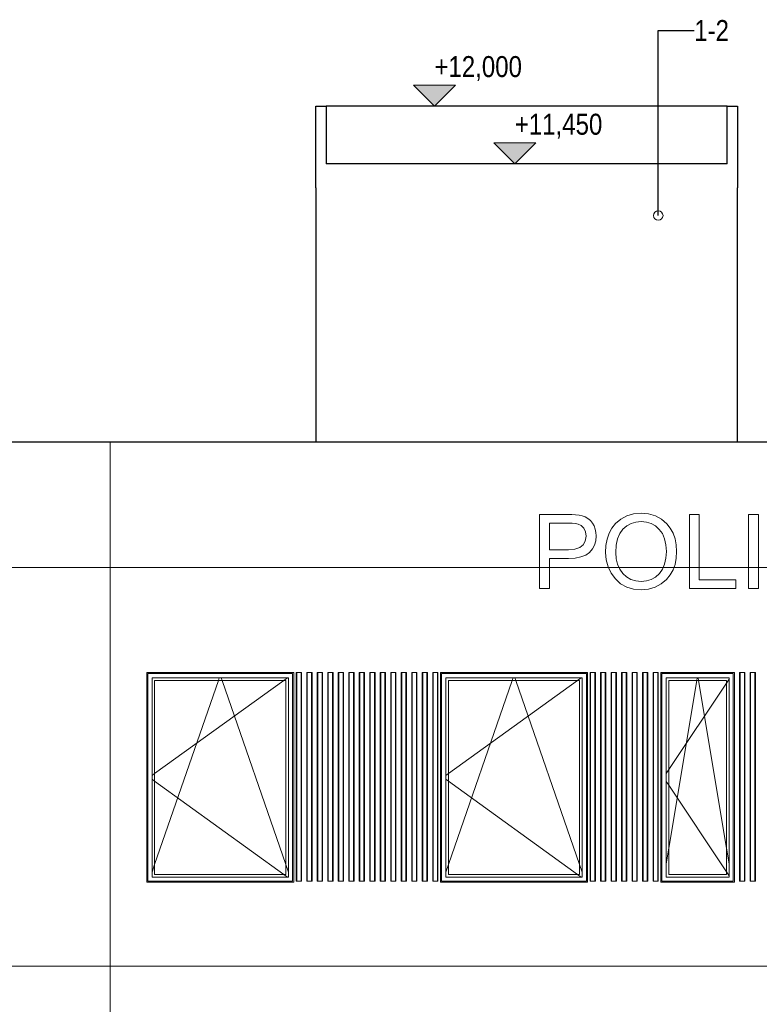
# Model space of a CAD drawing. Header units: millimetres. Extents: x -3848 to 115417, y -22918 to 12824.
# Tile 11 of 52: x 5039 to 12088, y 3437 to 12824. Entities that reach past the tile are written whole.
import ezdxf

# ---------------------------------------------------------------- set-up
doc = ezdxf.new("R2010")
doc.units = ezdxf.units.MM
doc.header["$MEASUREMENT"] = 0
for name, color, linetype in [('1244_Fassaadi varustus', 7, 'Continuous'), ('New_1241_Välisseinad', 7, 'Continuous'), ('New_1244_Fassaadi varustus', 7, 'Continuous'), ('New__2D mõõdud', 7, 'Continuous'), ('New_ARCHICAD Windows', 7, 'Continuous')]:
    doc.layers.add(name, color=color, linetype=linetype)
for name, color, linetype, lineweight in [('1244_Fassaadi varustus_Pen_No__101', 252, 'Continuous', 13), ('_2D tähised_Pen_No__1', 7, 'Continuous', 13), ('New_1241_Välisseinad_Pen_No__41', 7, 'Continuous', 25), ('New_1244_Fassaadi varustus_Pen_No__101', 252, 'Continuous', 13), ('New__2D mõõdud_Pen_No__101', 252, 'Continuous', 13), ('New_ARCHICAD Windows_Pen_No__101', 252, 'Continuous', 13)]:
    doc.layers.add(name, color=color, linetype=linetype, lineweight=lineweight)
doc.layers.add('New__2D Abi_Pen_No__62', color=7, linetype='Continuous', lineweight=20, true_color=0xaaaaaa)
doc.styles.add('GENERATED_STYLE_2', font='txt')
doc.dimstyles.new('GENERATED_STYLE__3', dxfattribs={"dimtxt": 0.18, "dimasz": 182.4, "dimexe": 0.18, "dimexo": 0.0625, "dimgap": 0.09, "dimtad": 0, "dimtih": 1, "dimtoh": 1, "dimdec": 4, "dimzin": 0, "dimdsep": 46, "dimcen": 0.09, "dimadec": 0, "dimazin": 0, "dimtfac": 1, "dimtdec": 4, "dimtmove": 0, "dimatfit": 3, "dimldrblk": 'ARROWHEAD_1', "dimfxl": 0, "dimtolj": 1, "dimtzin": 0, "dimarcsym": 0})

# ---------------------------------------------------------------- blocks, each defined once
blk = doc.blocks.new('Section Element_7_1')
at = {"layer": 'New_1241_Välisseinad_Pen_No__41', "color": 7, "linetype": 'Continuous', "lineweight": 25}
blk.add_line((-410, 8800), (37910, 8800), dxfattribs=at)
blk = doc.blocks.new('Section Element_22_1')
at = {"layer": 'New_ARCHICAD Windows_Pen_No__101', "color": 252, "linetype": 'Continuous', "lineweight": 13}
for p, q in [((9100, 4650), (9100, 6550)), ((9100, 6550), (10400, 6550)), ((9125, 4675), (9125, 6525)), ((9125, 6525), (10375, 6525)), ((10355.7, 6525), (9125, 5636.1)), ((9125, 4769.4), (9732.6, 6525)), ((9732.6, 6525), (9741.3, 6550)), ((9767.3, 6525), (9758.6, 6550)), ((10375, 4769.4), (9767.3, 6525)), ((10390.3, 6550), (10355.7, 6525)), ((10375, 6525), (10375, 4675)), ((10400, 6550), (10400, 4650)), ((9125, 5636.1), (9100, 5618.1)), ((9125, 5563.9), (9100, 5581.9)), ((10355.7, 4675), (9125, 5563.9)), ((9100, 4697.2), (9125, 4769.4)), ((10400, 4697.2), (10375, 4769.4)), ((10400, 4650), (9100, 4650)), ((10375, 4675), (9125, 4675)), ((10390.3, 4650), (10355.7, 4675))]:
    blk.add_line(p, q, dxfattribs=at)
blk = doc.blocks.new('Section Element_23_1')
at = {"layer": 'New_ARCHICAD Windows_Pen_No__101', "color": 252, "linetype": 'Continuous', "lineweight": 13}
for p, q in [((6300, 4650), (6300, 6550)), ((6300, 6550), (7600, 6550)), ((6325, 4675), (6325, 6525)), ((6325, 6525), (7575, 6525)), ((7555.7, 6525), (6325, 5636.1)), ((6325, 4769.4), (6932.6, 6525)), ((6932.6, 6525), (6941.3, 6550)), ((6967.3, 6525), (6958.6, 6550)), ((7575, 4769.4), (6967.3, 6525)), ((7590.3, 6550), (7555.7, 6525)), ((7575, 6525), (7575, 4675)), ((7600, 6550), (7600, 4650)), ((6325, 5636.1), (6300, 5618.1)), ((6325, 5563.9), (6300, 5581.9)), ((7555.7, 4675), (6325, 5563.9)), ((6300, 4697.2), (6325, 4769.4)), ((7600, 4697.2), (7575, 4769.4)), ((7600, 4650), (6300, 4650)), ((7575, 4675), (6325, 4675)), ((7590.3, 4650), (7555.7, 4675))]:
    blk.add_line(p, q, dxfattribs=at)
blk = doc.blocks.new('Section Element_26_1')
at = {"layer": 'New_1244_Fassaadi varustus_Pen_No__101', "color": 252, "linetype": 'Continuous', "lineweight": 13}
for p, q in [((9993.5, 8107.4), (9993.5, 7400)), ((10260.4, 8107.4), (9993.5, 8107.4)), ((10300.6, 8106.7), (10260.4, 8107.4)), ((10336.8, 8104.6), (10300.6, 8106.7)), ((10369.2, 8101.1), (10336.8, 8104.6)), ((10398.9, 8094.7), (10369.2, 8101.1)), ((10427.1, 8083.9), (10398.9, 8094.7)), ((10453.9, 8068.6), (10427.1, 8083.9)), ((10825.2, 8094.4), (10767.5, 8063.1)), ((10889.9, 8113.2), (10825.2, 8094.4)), ((10961.7, 8119.5), (10889.9, 8113.2)), ((11032.6, 8113.2), (10961.7, 8119.5)), ((11096.8, 8094.3), (11032.6, 8113.2)), ((11154.2, 8062.7), (11096.8, 8094.3)), ((11514.9, 8107.4), (11421.3, 8107.4)), ((11421.3, 8107.4), (11421.3, 7400)), ((11514.9, 7484), (11514.9, 8107.4)), ((12078.6, 8107.4), (11984.5, 8107.4)), ((11984.5, 8107.4), (11984.5, 7400)), ((12078.6, 7400), (12078.6, 8107.4)), ((12752.4, 8107.4), (12192.2, 8107.4)), ((12192.2, 8107.4), (12192.2, 8023.4)), ((12752.4, 8023.4), (12752.4, 8107.4)), ((12951.9, 8088.3), (12915.6, 8064)), ((12994.2, 8105.6), (12951.9, 8088.3)), ((13042.6, 8116), (12994.2, 8105.6)), ((13097, 8119.5), (13042.6, 8116)), ((13153, 8116), (13097, 8119.5)), ((13203.2, 8105.7), (13153, 8116)), ((13247.7, 8088.4), (13203.2, 8105.7)), ((13286.4, 8064.2), (13247.7, 8088.4)), ((14025.6, 8107.4), (13513.6, 8107.4)), ((13513.6, 8107.4), (13513.6, 7400)), ((14025.6, 8023.4), (14025.6, 8107.4)), ((14279.1, 8107.4), (14185, 8107.4)), ((14185, 8107.4), (14185, 7400)), ((14279.1, 7400), (14279.1, 8107.4)), ((10087.2, 7770.6), (10087.2, 8023.4)), ((10087.2, 8023.4), (10267.1, 8023.4)), ((10267.1, 8023.4), (10305.2, 8022.6)), ((10305.2, 8022.6), (10336.5, 8019.9)), ((10336.5, 8019.9), (10361, 8015.5)), ((10361, 8015.5), (10390.1, 8001.4)), ((10390.1, 8001.4), (10414.3, 7974.9)), ((10477.8, 8048.9), (10453.9, 8068.6)), ((10497.5, 8025.1), (10477.8, 8048.9)), ((10513, 7997.1), (10497.5, 8025.1)), ((10524.1, 7966.6), (10513, 7997.1)), ((10716.8, 8019.3), (10682.8, 7976.3)), ((10767.5, 8063.1), (10716.8, 8019.3)), ((10788, 7966.5), (10824.6, 7998.4)), ((10824.6, 7998.4), (10865.9, 8021.1)), ((10865.9, 8021.1), (10911.9, 8034.8)), ((10911.9, 8034.8), (10962.6, 8039.4)), ((10962.6, 8039.4), (11012.1, 8034.7)), ((11012.1, 8034.7), (11057.2, 8020.8)), ((11057.2, 8020.8), (11097.9, 7997.6)), ((11097.9, 7997.6), (11134.2, 7965.1)), ((11204.9, 8018.6), (11154.2, 8062.7)), ((11238.9, 7975.7), (11204.9, 8018.6)), ((12192.2, 8023.4), (12424.3, 8023.4)), ((12424.3, 8023.4), (12424.3, 7400)), ((12518.4, 7400), (12518.4, 8023.4)), ((12518.4, 8023.4), (12752.4, 8023.4)), ((12878.6, 8023.7), (12856.4, 7976.9)), ((12915.6, 8064), (12878.6, 8023.7)), ((12942.8, 7961.5), (12957.9, 7987.7)), ((12957.9, 7987.7), (12983.1, 8008.5)), ((12983.1, 8008.5), (13016.4, 8023.5)), ((13016.4, 8023.5), (13055.6, 8032.5)), ((13055.6, 8032.5), (13100.9, 8035.5)), ((13100.9, 8035.5), (13150.1, 8031.7)), ((13150.1, 8031.7), (13191.2, 8020.4)), ((13191.2, 8020.4), (13223.9, 8001.5)), ((13223.9, 8001.5), (13248.4, 7975.1)), ((13318, 8033.7), (13286.4, 8064.2)), ((13341.2, 7997.3), (13318, 8033.7)), ((13356, 7955.1), (13341.2, 7997.3)), ((13607.2, 7807.3), (13607.2, 8023.4)), ((13607.2, 8023.4), (14025.6, 8023.4)), ((10414.3, 7974.9), (10430.6, 7939.9)), ((10436, 7899.9), (10429.4, 7853.4)), ((10430.6, 7939.9), (10436, 7899.9)), ((10530.8, 7935.2), (10524.1, 7966.6)), ((10529.1, 7856.3), (10533, 7902.8)), ((10533, 7902.8), (10530.8, 7935.2)), ((10656.4, 7927.4), (10637.5, 7872.5)), ((10682.8, 7976.3), (10656.4, 7927.4)), ((10736.6, 7874.2), (10758, 7925.2)), ((10758, 7925.2), (10788, 7966.5)), ((11134.2, 7965.1), (11164.1, 7923.9)), ((11164.1, 7923.9), (11185.4, 7874.8)), ((11265.4, 7927.7), (11238.9, 7975.7)), ((11284.3, 7874.5), (11265.4, 7927.7)), ((12856.4, 7976.9), (12849, 7923.6)), ((12849, 7923.6), (12854.8, 7876.8)), ((12937.8, 7929.8), (12942.8, 7961.5)), ((12946.5, 7889.8), (12937.8, 7929.8)), ((12972.8, 7861.5), (12946.5, 7889.8)), ((13248.4, 7975.1), (13264.7, 7941.2)), ((13264.7, 7941.2), (13272.6, 7899.9)), ((13272.6, 7899.9), (13362.4, 7907.2)), ((13362.4, 7907.2), (13356, 7955.1)), ((10375.9, 7791.3), (10329.2, 7775.8)), ((10409.3, 7817.1), (10375.9, 7791.3)), ((10429.4, 7853.4), (10409.3, 7817.1)), ((10497.6, 7777.7), (10517.3, 7814.6)), ((10517.3, 7814.6), (10529.1, 7856.3)), ((10626.2, 7811.7), (10622.5, 7745)), ((10637.5, 7872.5), (10626.2, 7811.7)), ((10719.4, 7743.1), (10723.7, 7813.5)), ((10723.7, 7813.5), (10736.6, 7874.2)), ((11185.4, 7874.8), (11198.2, 7817.8)), ((11198.2, 7817.8), (11202.5, 7752.7)), ((11295.7, 7816.2), (11284.3, 7874.5)), ((11299.5, 7752.7), (11295.7, 7816.2)), ((12854.8, 7876.8), (12872.4, 7836.3)), ((12872.4, 7836.3), (12901.6, 7802)), ((12901.6, 7802), (12932.1, 7779.9)), ((13003.2, 7846.6), (12972.8, 7861.5)), ((13047.8, 7831.7), (13003.2, 7846.6)), ((13106.7, 7816.9), (13047.8, 7831.7)), ((13161.6, 7803.9), (13106.7, 7816.9)), ((13209.4, 7790.7), (13161.6, 7803.9)), ((13998.5, 7807.3), (13607.2, 7807.3)), ((13998.5, 7723.3), (13998.5, 7807.3)), ((10269.1, 7770.6), (10087.2, 7770.6)), ((10329.2, 7775.8), (10269.1, 7770.6)), ((10332.8, 7690.3), (10388.1, 7701.4)), ((10388.1, 7701.4), (10433.8, 7719.9)), ((10433.8, 7719.9), (10470.1, 7745.7)), ((10470.1, 7745.7), (10497.6, 7777.7)), ((10622.5, 7745), (10628.3, 7673.1)), ((10723.6, 7684.5), (10719.4, 7743.1)), ((11202.5, 7752.7), (11198.1, 7689.3)), ((11295.7, 7689.5), (11299.5, 7752.7)), ((12932.1, 7779.9), (12970.9, 7760.4)), ((12970.9, 7760.4), (13018.1, 7743.6)), ((13018.1, 7743.6), (13073.6, 7729.3)), ((13073.6, 7729.3), (13129, 7716.4)), ((13129, 7716.4), (13175.8, 7703.3)), ((13175.8, 7703.3), (13214.1, 7690.2)), ((13250, 7777.3), (13209.4, 7790.7)), ((13285.2, 7761.3), (13250, 7777.3)), ((13316.9, 7740.4), (13285.2, 7761.3)), ((13345, 7714.4), (13316.9, 7740.4)), ((13367, 7682.7), (13345, 7714.4)), ((13607.2, 7484), (13607.2, 7723.3)), ((13607.2, 7723.3), (13998.5, 7723.3)), ((10087.2, 7400), (10087.2, 7686.6)), ((10087.2, 7686.6), (10268.1, 7686.6)), ((10268.1, 7686.6), (10332.8, 7690.3)), ((10628.3, 7673.1), (10645.7, 7606.9)), ((10645.7, 7606.9), (10674.8, 7546.4)), ((10736.2, 7631.8), (10723.6, 7684.5)), ((10757.2, 7585), (10736.2, 7631.8)), ((11185.4, 7633.3), (11164.4, 7584.6)), ((11198.1, 7689.3), (11185.4, 7633.3)), ((11265.2, 7578.5), (11284.2, 7631.4)), ((11284.2, 7631.4), (11295.7, 7689.5)), ((12909.8, 7635), (12821, 7627.3)), ((12821, 7627.3), (12827.5, 7576.7)), ((12919.9, 7583.5), (12909.8, 7635)), ((13214.1, 7690.2), (13243.7, 7677)), ((13243.7, 7677), (13271.8, 7655.8)), ((13271.8, 7655.8), (13288.7, 7627.7)), ((13288.7, 7627.7), (13294.4, 7592.5)), ((13380.2, 7644.5), (13367, 7682.7)), ((13384.6, 7599.8), (13380.2, 7644.5)), ((10674.8, 7546.4), (10715.6, 7491.7)), ((10786.5, 7544), (10757.2, 7585)), ((10822.6, 7510.8), (10786.5, 7544)), ((10863.6, 7487), (10822.6, 7510.8)), ((11099.2, 7510.4), (11058.1, 7486.9)), ((11135.1, 7543.3), (11099.2, 7510.4)), ((11164.4, 7584.6), (11135.1, 7543.3)), ((11204.4, 7488.1), (11238.6, 7530.7)), ((11238.6, 7530.7), (11265.2, 7578.5)), ((12827.5, 7576.7), (12842.8, 7531)), ((12842.8, 7531), (12866.7, 7490.3)), ((12941.7, 7542.2), (12919.9, 7583.5)), ((12975.4, 7511.2), (12941.7, 7542.2)), ((13017.7, 7489.6), (12975.4, 7511.2)), ((13272.8, 7528.8), (13245.9, 7504.7)), ((13289, 7558.1), (13272.8, 7528.8)), ((13294.4, 7592.5), (13289, 7558.1)), ((13343.7, 7480.3), (13366.4, 7516.3)), ((13366.4, 7516.3), (13380.1, 7556.1)), ((13380.1, 7556.1), (13384.6, 7599.8)), ((10715.6, 7491.7), (10765.9, 7446.3)), ((10765.9, 7446.3), (10823.7, 7413.9)), ((10909.7, 7472.8), (10863.6, 7487)), ((10960.7, 7468), (10909.7, 7472.8)), ((11012, 7472.7), (10960.7, 7468)), ((11058.1, 7486.9), (11012, 7472.7)), ((11096.2, 7413), (11153.6, 7444.3)), ((11153.6, 7444.3), (11204.4, 7488.1)), ((11863.8, 7484), (11514.9, 7484)), ((11863.8, 7400), (11863.8, 7484)), ((12866.7, 7490.3), (12899.4, 7454.5)), ((12899.4, 7454.5), (12941.1, 7425.4)), ((12941.1, 7425.4), (12992.2, 7404.6)), ((13065.5, 7476.7), (13017.7, 7489.6)), ((13118.7, 7472.4), (13065.5, 7476.7)), ((13167.8, 7476), (13118.7, 7472.4)), ((13210.2, 7486.7), (13167.8, 7476)), ((13245.9, 7504.7), (13210.2, 7486.7)), ((13228.3, 7403), (13272.9, 7421.9)), ((13272.9, 7421.9), (13312, 7448.3)), ((13312, 7448.3), (13343.7, 7480.3)), ((14042, 7484), (13607.2, 7484)), ((14042, 7400), (14042, 7484)), ((9993.5, 7400), (10087.2, 7400)), ((10823.7, 7413.9), (10888.9, 7394.4)), ((10888.9, 7394.4), (10961.7, 7387.9)), ((10961.7, 7387.9), (11032.2, 7394.2)), ((11032.2, 7394.2), (11096.2, 7413)), ((11421.3, 7400), (11863.8, 7400)), ((11984.5, 7400), (12078.6, 7400)), ((12424.3, 7400), (12518.4, 7400)), ((12992.2, 7404.6), (13052.7, 7392.1)), ((13052.7, 7392.1), (13122.6, 7387.9)), ((13122.6, 7387.9), (13178.2, 7391.7)), ((13178.2, 7391.7), (13228.3, 7403)), ((13513.6, 7400), (14042, 7400)), ((14185, 7400), (14279.1, 7400))]:
    blk.add_line(p, q, dxfattribs=at)
blk = doc.blocks.new('Section Element_33_1')
at = {"layer": 'New_ARCHICAD Windows_Pen_No__101', "color": 252, "linetype": 'Continuous', "lineweight": 13}
for p, q in [((11200, 4650), (11200, 6550)), ((11200, 6550), (11800, 6550)), ((11225, 4675), (11225, 6525)), ((11225, 6525), (11775, 6525)), ((11225, 4925), (11491.6, 6525)), ((11775, 6500), (11225, 5675)), ((11491.6, 6525), (11495.8, 6550)), ((11508.3, 6525), (11504.1, 6550)), ((11775, 4925), (11508.3, 6525)), ((11800, 6537.5), (11775, 6500)), ((11775, 6525), (11775, 4675)), ((11800, 6550), (11800, 4650)), ((11225, 5675), (11200, 5637.5)), ((11225, 5525), (11200, 5562.5)), ((11775, 4700), (11225, 5525)), ((11200, 4775), (11225, 4925)), ((11800, 4775), (11775, 4925)), ((11800, 4662.5), (11775, 4700)), ((11800, 4650), (11200, 4650)), ((11775, 4675), (11225, 4675))]:
    blk.add_line(p, q, dxfattribs=at)
blk = doc.blocks.new('Section Element_66_1')
at = {"layer": 'New_1241_Välisseinad_Pen_No__41', "color": 7, "linetype": 'Continuous', "lineweight": 25}
for p, q in [((7860, 11220), (7860, 8800)), ((11880, 8800), (11880, 11220))]:
    blk.add_line(p, q, dxfattribs=at)
blk = doc.blocks.new('Section Element_67_1')
at = {"layer": 'New_1241_Välisseinad_Pen_No__41', "color": 7, "linetype": 'Continuous', "lineweight": 25}
blk.add_line((11780, 11999.5), (7960, 11999.5), dxfattribs=at)
blk = doc.blocks.new('Section Element_68_1')
at = {"layer": 'New_1241_Välisseinad_Pen_No__41', "color": 7, "linetype": 'Continuous', "lineweight": 25}
for p, q in [((7860, 11999.5), (7960, 11999.5)), ((7860, 11220), (7860, 11999.5)), ((7960, 11999.5), (7960, 11450))]:
    blk.add_line(p, q, dxfattribs=at)
blk = doc.blocks.new('Section Element_69_1')
at = {"layer": 'New_1241_Välisseinad_Pen_No__41', "color": 7, "linetype": 'Continuous', "lineweight": 25}
for p, q in [((11780, 11999.5), (11880, 11999.5)), ((11780, 11450), (11780, 11999.5)), ((11880, 11999.5), (11880, 11220))]:
    blk.add_line(p, q, dxfattribs=at)
blk = doc.blocks.new('Section Element_70_1')
at = {"layer": 'New_1241_Välisseinad_Pen_No__41', "color": 7, "linetype": 'Continuous', "lineweight": 25}
blk.add_line((11780, 11450), (7960, 11450), dxfattribs=at)
blk = doc.blocks.new('Section Element_86_1')
at = {"layer": '1244_Fassaadi varustus_Pen_No__101', "color": 252, "linetype": 'Continuous', "lineweight": 13}
for p, q in [((7650, 6600), (6250, 6600)), ((6250, 6600), (6250, 4600)), ((6260, 6590), (7640, 6590)), ((6260, 4610), (6260, 6590)), ((7640, 6590), (7640, 4610)), ((7650, 4600), (7650, 6600)), ((6250, 4600), (7650, 4600)), ((7640, 4610), (6260, 4610))]:
    blk.add_line(p, q, dxfattribs=at)
blk = doc.blocks.new('Section Element_87_1')
at = {"layer": '1244_Fassaadi varustus_Pen_No__101', "color": 252, "linetype": 'Continuous', "lineweight": 13}
for p, q in [((10450, 6600), (9050, 6600)), ((9050, 6600), (9050, 4600)), ((9060, 6590), (10440, 6590)), ((9060, 4610), (9060, 6590)), ((10440, 6590), (10440, 4610)), ((10450, 4600), (10450, 6600)), ((9050, 4600), (10450, 4600)), ((10440, 4610), (9060, 4610))]:
    blk.add_line(p, q, dxfattribs=at)
blk = doc.blocks.new('Section Element_88_1')
at = {"layer": '1244_Fassaadi varustus_Pen_No__101', "color": 252, "linetype": 'Continuous', "lineweight": 13}
for p, q in [((11850, 6600), (11150, 6600)), ((11150, 6600), (11150, 4600)), ((11160, 6590), (11840, 6590)), ((11160, 4610), (11160, 6590)), ((11840, 6590), (11840, 4610)), ((11850, 4600), (11850, 6600)), ((11150, 4600), (11850, 4600)), ((11840, 4610), (11160, 4610))]:
    blk.add_line(p, q, dxfattribs=at)
blk = doc.blocks.new('Section Element_103_1')
at = {"layer": '1244_Fassaadi varustus_Pen_No__101', "color": 252, "linetype": 'Continuous', "lineweight": 13}
for p, q in [((7675, 6600), (7680, 6600)), ((7675, 4610), (7675, 6600)), ((7680, 6600), (7681.5, 6600)), ((7680, 4610), (7680, 6600)), ((7681.5, 6600), (7685.7, 6600)), ((7685.7, 6600), (7691.5, 6600)), ((7691.5, 6600), (7708.5, 6600)), ((7708.5, 6600), (7714.2, 6600)), ((7714.2, 6600), (7718.4, 6600)), ((7718.4, 6600), (7720, 6600)), ((7720, 6600), (7725, 6600)), ((7720, 4610), (7720, 6600)), ((7725, 4610), (7725, 6600)), ((7675, 4610), (7680, 4610)), ((7680, 4610), (7681.5, 4610)), ((7681.5, 4610), (7685.7, 4610)), ((7685.7, 4610), (7691.5, 4610)), ((7691.5, 4610), (7708.5, 4610)), ((7708.5, 4610), (7714.2, 4610)), ((7714.2, 4610), (7718.4, 4610)), ((7718.4, 4610), (7720, 4610)), ((7720, 4610), (7725, 4610))]:
    blk.add_line(p, q, dxfattribs=at)
blk = doc.blocks.new('Section Element_104_1')
at = {"layer": '1244_Fassaadi varustus_Pen_No__101', "color": 252, "linetype": 'Continuous', "lineweight": 13}
for p, q in [((7775, 6600), (7780, 6600)), ((7775, 4610), (7775, 6600)), ((7780, 6600), (7781.5, 6600)), ((7780, 4610), (7780, 6600)), ((7781.5, 6600), (7785.7, 6600)), ((7785.7, 6600), (7791.5, 6600)), ((7791.5, 6600), (7808.5, 6600)), ((7808.5, 6600), (7814.2, 6600)), ((7814.2, 6600), (7818.4, 6600)), ((7818.4, 6600), (7820, 6600)), ((7820, 6600), (7825, 6600)), ((7820, 4610), (7820, 6600)), ((7825, 4610), (7825, 6600)), ((7775, 4610), (7780, 4610)), ((7780, 4610), (7781.5, 4610)), ((7781.5, 4610), (7785.7, 4610)), ((7785.7, 4610), (7791.5, 4610)), ((7791.5, 4610), (7808.5, 4610)), ((7808.5, 4610), (7814.2, 4610)), ((7814.2, 4610), (7818.4, 4610)), ((7818.4, 4610), (7820, 4610)), ((7820, 4610), (7825, 4610))]:
    blk.add_line(p, q, dxfattribs=at)
blk = doc.blocks.new('Section Element_105_1')
at = {"layer": '1244_Fassaadi varustus_Pen_No__101', "color": 252, "linetype": 'Continuous', "lineweight": 13}
for p, q in [((7875, 6600), (7880, 6600)), ((7875, 4610), (7875, 6600)), ((7880, 6600), (7881.5, 6600)), ((7880, 4610), (7880, 6600)), ((7881.5, 6600), (7885.7, 6600)), ((7885.7, 6600), (7891.5, 6600)), ((7891.5, 6600), (7908.5, 6600)), ((7908.5, 6600), (7914.2, 6600)), ((7914.2, 6600), (7918.4, 6600)), ((7918.4, 6600), (7920, 6600)), ((7920, 6600), (7925, 6600)), ((7920, 4610), (7920, 6600)), ((7925, 4610), (7925, 6600)), ((7875, 4610), (7880, 4610)), ((7880, 4610), (7881.5, 4610)), ((7881.5, 4610), (7885.7, 4610)), ((7885.7, 4610), (7891.5, 4610)), ((7891.5, 4610), (7908.5, 4610)), ((7908.5, 4610), (7914.2, 4610)), ((7914.2, 4610), (7918.4, 4610)), ((7918.4, 4610), (7920, 4610)), ((7920, 4610), (7925, 4610))]:
    blk.add_line(p, q, dxfattribs=at)
blk = doc.blocks.new('Section Element_106_1')
at = {"layer": '1244_Fassaadi varustus_Pen_No__101', "color": 252, "linetype": 'Continuous', "lineweight": 13}
for p, q in [((7975, 6600), (7980, 6600)), ((7975, 4610), (7975, 6600)), ((7980, 6600), (7981.5, 6600)), ((7980, 4610), (7980, 6600)), ((7981.5, 6600), (7985.7, 6600)), ((7985.7, 6600), (7991.5, 6600)), ((7991.5, 6600), (8008.5, 6600)), ((8008.5, 6600), (8014.2, 6600)), ((8014.2, 6600), (8018.4, 6600)), ((8018.4, 6600), (8020, 6600)), ((8020, 6600), (8025, 6600)), ((8020, 4610), (8020, 6600)), ((8025, 4610), (8025, 6600)), ((7975, 4610), (7980, 4610)), ((7980, 4610), (7981.5, 4610)), ((7981.5, 4610), (7985.7, 4610)), ((7985.7, 4610), (7991.5, 4610)), ((7991.5, 4610), (8008.5, 4610)), ((8008.5, 4610), (8014.2, 4610)), ((8014.2, 4610), (8018.4, 4610)), ((8018.4, 4610), (8020, 4610)), ((8020, 4610), (8025, 4610))]:
    blk.add_line(p, q, dxfattribs=at)
blk = doc.blocks.new('Section Element_107_1')
at = {"layer": '1244_Fassaadi varustus_Pen_No__101', "color": 252, "linetype": 'Continuous', "lineweight": 13}
for p, q in [((8075, 6600), (8080, 6600)), ((8075, 4610), (8075, 6600)), ((8080, 6600), (8081.5, 6600)), ((8080, 4610), (8080, 6600)), ((8081.5, 6600), (8085.7, 6600)), ((8085.7, 6600), (8091.5, 6600)), ((8091.5, 6600), (8108.5, 6600)), ((8108.5, 6600), (8114.2, 6600)), ((8114.2, 6600), (8118.4, 6600)), ((8118.4, 6600), (8120, 6600)), ((8120, 6600), (8125, 6600)), ((8120, 4610), (8120, 6600)), ((8125, 4610), (8125, 6600)), ((8075, 4610), (8080, 4610)), ((8080, 4610), (8081.5, 4610)), ((8081.5, 4610), (8085.7, 4610)), ((8085.7, 4610), (8091.5, 4610)), ((8091.5, 4610), (8108.5, 4610)), ((8108.5, 4610), (8114.2, 4610)), ((8114.2, 4610), (8118.4, 4610)), ((8118.4, 4610), (8120, 4610)), ((8120, 4610), (8125, 4610))]:
    blk.add_line(p, q, dxfattribs=at)
blk = doc.blocks.new('Section Element_108_1')
at = {"layer": '1244_Fassaadi varustus_Pen_No__101', "color": 252, "linetype": 'Continuous', "lineweight": 13}
for p, q in [((8175, 6600), (8180, 6600)), ((8175, 4610), (8175, 6600)), ((8180, 6600), (8181.5, 6600)), ((8180, 4610), (8180, 6600)), ((8181.5, 6600), (8185.7, 6600)), ((8185.7, 6600), (8191.5, 6600)), ((8191.5, 6600), (8208.5, 6600)), ((8208.5, 6600), (8214.2, 6600)), ((8214.2, 6600), (8218.4, 6600)), ((8218.4, 6600), (8220, 6600)), ((8220, 6600), (8225, 6600)), ((8220, 4610), (8220, 6600)), ((8225, 4610), (8225, 6600)), ((8175, 4610), (8180, 4610)), ((8180, 4610), (8181.5, 4610)), ((8181.5, 4610), (8185.7, 4610)), ((8185.7, 4610), (8191.5, 4610)), ((8191.5, 4610), (8208.5, 4610)), ((8208.5, 4610), (8214.2, 4610)), ((8214.2, 4610), (8218.4, 4610)), ((8218.4, 4610), (8220, 4610)), ((8220, 4610), (8225, 4610))]:
    blk.add_line(p, q, dxfattribs=at)
blk = doc.blocks.new('Section Element_109_1')
at = {"layer": '1244_Fassaadi varustus_Pen_No__101', "color": 252, "linetype": 'Continuous', "lineweight": 13}
for p, q in [((8275, 6600), (8280, 6600)), ((8275, 4610), (8275, 6600)), ((8280, 6600), (8281.5, 6600)), ((8280, 4610), (8280, 6600)), ((8281.5, 6600), (8285.7, 6600)), ((8285.7, 6600), (8291.5, 6600)), ((8291.5, 6600), (8308.5, 6600)), ((8308.5, 6600), (8314.2, 6600)), ((8314.2, 6600), (8318.4, 6600)), ((8318.4, 6600), (8320, 6600)), ((8320, 6600), (8325, 6600)), ((8320, 4610), (8320, 6600)), ((8325, 4610), (8325, 6600)), ((8275, 4610), (8280, 4610)), ((8280, 4610), (8281.5, 4610)), ((8281.5, 4610), (8285.7, 4610)), ((8285.7, 4610), (8291.5, 4610)), ((8291.5, 4610), (8308.5, 4610)), ((8308.5, 4610), (8314.2, 4610)), ((8314.2, 4610), (8318.4, 4610)), ((8318.4, 4610), (8320, 4610)), ((8320, 4610), (8325, 4610))]:
    blk.add_line(p, q, dxfattribs=at)
blk = doc.blocks.new('Section Element_110_1')
at = {"layer": '1244_Fassaadi varustus_Pen_No__101', "color": 252, "linetype": 'Continuous', "lineweight": 13}
for p, q in [((8375, 6600), (8380, 6600)), ((8375, 4610), (8375, 6600)), ((8380, 6600), (8381.5, 6600)), ((8380, 4610), (8380, 6600)), ((8381.5, 6600), (8385.7, 6600)), ((8385.7, 6600), (8391.5, 6600)), ((8391.5, 6600), (8408.5, 6600)), ((8408.5, 6600), (8414.2, 6600)), ((8414.2, 6600), (8418.4, 6600)), ((8418.4, 6600), (8420, 6600)), ((8420, 6600), (8425, 6600)), ((8420, 4610), (8420, 6600)), ((8425, 4610), (8425, 6600)), ((8375, 4610), (8380, 4610)), ((8380, 4610), (8381.5, 4610)), ((8381.5, 4610), (8385.7, 4610)), ((8385.7, 4610), (8391.5, 4610)), ((8391.5, 4610), (8408.5, 4610)), ((8408.5, 4610), (8414.2, 4610)), ((8414.2, 4610), (8418.4, 4610)), ((8418.4, 4610), (8420, 4610)), ((8420, 4610), (8425, 4610))]:
    blk.add_line(p, q, dxfattribs=at)
blk = doc.blocks.new('Section Element_111_1')
at = {"layer": '1244_Fassaadi varustus_Pen_No__101', "color": 252, "linetype": 'Continuous', "lineweight": 13}
for p, q in [((8475, 6600), (8480, 6600)), ((8475, 4610), (8475, 6600)), ((8480, 6600), (8481.5, 6600)), ((8480, 4610), (8480, 6600)), ((8481.5, 6600), (8485.7, 6600)), ((8485.7, 6600), (8491.5, 6600)), ((8491.5, 6600), (8508.5, 6600)), ((8508.5, 6600), (8514.2, 6600)), ((8514.2, 6600), (8518.4, 6600)), ((8518.4, 6600), (8520, 6600)), ((8520, 6600), (8525, 6600)), ((8520, 4610), (8520, 6600)), ((8525, 4610), (8525, 6600)), ((8475, 4610), (8480, 4610)), ((8480, 4610), (8481.5, 4610)), ((8481.5, 4610), (8485.7, 4610)), ((8485.7, 4610), (8491.5, 4610)), ((8491.5, 4610), (8508.5, 4610)), ((8508.5, 4610), (8514.2, 4610)), ((8514.2, 4610), (8518.4, 4610)), ((8518.4, 4610), (8520, 4610)), ((8520, 4610), (8525, 4610))]:
    blk.add_line(p, q, dxfattribs=at)
blk = doc.blocks.new('Section Element_112_1')
at = {"layer": '1244_Fassaadi varustus_Pen_No__101', "color": 252, "linetype": 'Continuous', "lineweight": 13}
for p, q in [((8575, 6600), (8580, 6600)), ((8575, 4610), (8575, 6600)), ((8580, 6600), (8581.5, 6600)), ((8580, 4610), (8580, 6600)), ((8581.5, 6600), (8585.7, 6600)), ((8585.7, 6600), (8591.5, 6600)), ((8591.5, 6600), (8608.5, 6600)), ((8608.5, 6600), (8614.2, 6600)), ((8614.2, 6600), (8618.4, 6600)), ((8618.4, 6600), (8620, 6600)), ((8620, 6600), (8625, 6600)), ((8620, 4610), (8620, 6600)), ((8625, 4610), (8625, 6600)), ((8575, 4610), (8580, 4610)), ((8580, 4610), (8581.5, 4610)), ((8581.5, 4610), (8585.7, 4610)), ((8585.7, 4610), (8591.5, 4610)), ((8591.5, 4610), (8608.5, 4610)), ((8608.5, 4610), (8614.2, 4610)), ((8614.2, 4610), (8618.4, 4610)), ((8618.4, 4610), (8620, 4610)), ((8620, 4610), (8625, 4610))]:
    blk.add_line(p, q, dxfattribs=at)
blk = doc.blocks.new('Section Element_113_1')
at = {"layer": '1244_Fassaadi varustus_Pen_No__101', "color": 252, "linetype": 'Continuous', "lineweight": 13}
for p, q in [((8675, 6600), (8680, 6600)), ((8675, 4610), (8675, 6600)), ((8680, 6600), (8681.5, 6600)), ((8680, 4610), (8680, 6600)), ((8681.5, 6600), (8685.7, 6600)), ((8685.7, 6600), (8691.5, 6600)), ((8691.5, 6600), (8708.5, 6600)), ((8708.5, 6600), (8714.2, 6600)), ((8714.2, 6600), (8718.4, 6600)), ((8718.4, 6600), (8720, 6600)), ((8720, 6600), (8725, 6600)), ((8720, 4610), (8720, 6600)), ((8725, 4610), (8725, 6600)), ((8675, 4610), (8680, 4610)), ((8680, 4610), (8681.5, 4610)), ((8681.5, 4610), (8685.7, 4610)), ((8685.7, 4610), (8691.5, 4610)), ((8691.5, 4610), (8708.5, 4610)), ((8708.5, 4610), (8714.2, 4610)), ((8714.2, 4610), (8718.4, 4610)), ((8718.4, 4610), (8720, 4610)), ((8720, 4610), (8725, 4610))]:
    blk.add_line(p, q, dxfattribs=at)
blk = doc.blocks.new('Section Element_114_1')
at = {"layer": '1244_Fassaadi varustus_Pen_No__101', "color": 252, "linetype": 'Continuous', "lineweight": 13}
for p, q in [((8775, 6600), (8780, 6600)), ((8775, 4610), (8775, 6600)), ((8780, 6600), (8781.5, 6600)), ((8780, 4610), (8780, 6600)), ((8781.5, 6600), (8785.7, 6600)), ((8785.7, 6600), (8791.5, 6600)), ((8791.5, 6600), (8808.5, 6600)), ((8808.5, 6600), (8814.2, 6600)), ((8814.2, 6600), (8818.4, 6600)), ((8818.4, 6600), (8820, 6600)), ((8820, 6600), (8825, 6600)), ((8820, 4610), (8820, 6600)), ((8825, 4610), (8825, 6600)), ((8775, 4610), (8780, 4610)), ((8780, 4610), (8781.5, 4610)), ((8781.5, 4610), (8785.7, 4610)), ((8785.7, 4610), (8791.5, 4610)), ((8791.5, 4610), (8808.5, 4610)), ((8808.5, 4610), (8814.2, 4610)), ((8814.2, 4610), (8818.4, 4610)), ((8818.4, 4610), (8820, 4610)), ((8820, 4610), (8825, 4610))]:
    blk.add_line(p, q, dxfattribs=at)
blk = doc.blocks.new('Section Element_115_1')
at = {"layer": '1244_Fassaadi varustus_Pen_No__101', "color": 252, "linetype": 'Continuous', "lineweight": 13}
for p, q in [((8875, 6600), (8880, 6600)), ((8875, 4610), (8875, 6600)), ((8880, 6600), (8881.5, 6600)), ((8880, 4610), (8880, 6600)), ((8881.5, 6600), (8885.7, 6600)), ((8885.7, 6600), (8891.5, 6600)), ((8891.5, 6600), (8908.5, 6600)), ((8908.5, 6600), (8914.2, 6600)), ((8914.2, 6600), (8918.4, 6600)), ((8918.4, 6600), (8920, 6600)), ((8920, 6600), (8925, 6600)), ((8920, 4610), (8920, 6600)), ((8925, 4610), (8925, 6600)), ((8875, 4610), (8880, 4610)), ((8880, 4610), (8881.5, 4610)), ((8881.5, 4610), (8885.7, 4610)), ((8885.7, 4610), (8891.5, 4610)), ((8891.5, 4610), (8908.5, 4610)), ((8908.5, 4610), (8914.2, 4610)), ((8914.2, 4610), (8918.4, 4610)), ((8918.4, 4610), (8920, 4610)), ((8920, 4610), (8925, 4610))]:
    blk.add_line(p, q, dxfattribs=at)
blk = doc.blocks.new('Section Element_116_1')
at = {"layer": '1244_Fassaadi varustus_Pen_No__101', "color": 252, "linetype": 'Continuous', "lineweight": 13}
for p, q in [((8975, 6600), (8980, 6600)), ((8975, 4610), (8975, 6600)), ((8980, 6600), (8981.5, 6600)), ((8980, 4610), (8980, 6600)), ((8981.5, 6600), (8985.7, 6600)), ((8985.7, 6600), (8991.5, 6600)), ((8991.5, 6600), (9008.5, 6600)), ((9008.5, 6600), (9014.2, 6600)), ((9014.2, 6600), (9018.4, 6600)), ((9018.4, 6600), (9020, 6600)), ((9020, 6600), (9025, 6600)), ((9020, 4610), (9020, 6600)), ((9025, 4610), (9025, 6600)), ((8975, 4610), (8980, 4610)), ((8980, 4610), (8981.5, 4610)), ((8981.5, 4610), (8985.7, 4610)), ((8985.7, 4610), (8991.5, 4610)), ((8991.5, 4610), (9008.5, 4610)), ((9008.5, 4610), (9014.2, 4610)), ((9014.2, 4610), (9018.4, 4610)), ((9018.4, 4610), (9020, 4610)), ((9020, 4610), (9025, 4610))]:
    blk.add_line(p, q, dxfattribs=at)
blk = doc.blocks.new('Section Element_138_1')
at = {"layer": '1244_Fassaadi varustus_Pen_No__101', "color": 252, "linetype": 'Continuous', "lineweight": 13}
for p, q in [((10475, 6600), (10480, 6600)), ((10475, 4610), (10475, 6600)), ((10480, 6600), (10481.5, 6600)), ((10480, 4610), (10480, 6600)), ((10481.5, 6600), (10485.7, 6600)), ((10485.7, 6600), (10491.5, 6600)), ((10491.5, 6600), (10508.5, 6600)), ((10508.5, 6600), (10514.2, 6600)), ((10514.2, 6600), (10518.4, 6600)), ((10518.4, 6600), (10520, 6600)), ((10520, 6600), (10525, 6600)), ((10520, 4610), (10520, 6600)), ((10525, 4610), (10525, 6600)), ((10475, 4610), (10480, 4610)), ((10480, 4610), (10481.5, 4610)), ((10481.5, 4610), (10485.7, 4610)), ((10485.7, 4610), (10491.5, 4610)), ((10491.5, 4610), (10508.5, 4610)), ((10508.5, 4610), (10514.2, 4610)), ((10514.2, 4610), (10518.4, 4610)), ((10518.4, 4610), (10520, 4610)), ((10520, 4610), (10525, 4610))]:
    blk.add_line(p, q, dxfattribs=at)
blk = doc.blocks.new('Section Element_139_1')
at = {"layer": '1244_Fassaadi varustus_Pen_No__101', "color": 252, "linetype": 'Continuous', "lineweight": 13}
for p, q in [((10575, 6600), (10580, 6600)), ((10575, 4610), (10575, 6600)), ((10580, 6600), (10581.5, 6600)), ((10580, 4610), (10580, 6600)), ((10581.5, 6600), (10585.7, 6600)), ((10585.7, 6600), (10591.5, 6600)), ((10591.5, 6600), (10608.5, 6600)), ((10608.5, 6600), (10614.2, 6600)), ((10614.2, 6600), (10618.4, 6600)), ((10618.4, 6600), (10620, 6600)), ((10620, 6600), (10625, 6600)), ((10620, 4610), (10620, 6600)), ((10625, 4610), (10625, 6600)), ((10575, 4610), (10580, 4610)), ((10580, 4610), (10581.5, 4610)), ((10581.5, 4610), (10585.7, 4610)), ((10585.7, 4610), (10591.5, 4610)), ((10591.5, 4610), (10608.5, 4610)), ((10608.5, 4610), (10614.2, 4610)), ((10614.2, 4610), (10618.4, 4610)), ((10618.4, 4610), (10620, 4610)), ((10620, 4610), (10625, 4610))]:
    blk.add_line(p, q, dxfattribs=at)
blk = doc.blocks.new('Section Element_140_1')
at = {"layer": '1244_Fassaadi varustus_Pen_No__101', "color": 252, "linetype": 'Continuous', "lineweight": 13}
for p, q in [((10675, 6600), (10680, 6600)), ((10675, 4610), (10675, 6600)), ((10680, 6600), (10681.5, 6600)), ((10680, 4610), (10680, 6600)), ((10681.5, 6600), (10685.7, 6600)), ((10685.7, 6600), (10691.5, 6600)), ((10691.5, 6600), (10708.5, 6600)), ((10708.5, 6600), (10714.2, 6600)), ((10714.2, 6600), (10718.4, 6600)), ((10718.4, 6600), (10720, 6600)), ((10720, 6600), (10725, 6600)), ((10720, 4610), (10720, 6600)), ((10725, 4610), (10725, 6600)), ((10675, 4610), (10680, 4610)), ((10680, 4610), (10681.5, 4610)), ((10681.5, 4610), (10685.7, 4610)), ((10685.7, 4610), (10691.5, 4610)), ((10691.5, 4610), (10708.5, 4610)), ((10708.5, 4610), (10714.2, 4610)), ((10714.2, 4610), (10718.4, 4610)), ((10718.4, 4610), (10720, 4610)), ((10720, 4610), (10725, 4610))]:
    blk.add_line(p, q, dxfattribs=at)
blk = doc.blocks.new('Section Element_141_1')
at = {"layer": '1244_Fassaadi varustus_Pen_No__101', "color": 252, "linetype": 'Continuous', "lineweight": 13}
for p, q in [((10775, 6600), (10780, 6600)), ((10775, 4610), (10775, 6600)), ((10780, 6600), (10781.5, 6600)), ((10780, 4610), (10780, 6600)), ((10781.5, 6600), (10785.7, 6600)), ((10785.7, 6600), (10791.5, 6600)), ((10791.5, 6600), (10808.5, 6600)), ((10808.5, 6600), (10814.2, 6600)), ((10814.2, 6600), (10818.4, 6600)), ((10818.4, 6600), (10820, 6600)), ((10820, 6600), (10825, 6600)), ((10820, 4610), (10820, 6600)), ((10825, 4610), (10825, 6600)), ((10775, 4610), (10780, 4610)), ((10780, 4610), (10781.5, 4610)), ((10781.5, 4610), (10785.7, 4610)), ((10785.7, 4610), (10791.5, 4610)), ((10791.5, 4610), (10808.5, 4610)), ((10808.5, 4610), (10814.2, 4610)), ((10814.2, 4610), (10818.4, 4610)), ((10818.4, 4610), (10820, 4610)), ((10820, 4610), (10825, 4610))]:
    blk.add_line(p, q, dxfattribs=at)
blk = doc.blocks.new('Section Element_142_1')
at = {"layer": '1244_Fassaadi varustus_Pen_No__101', "color": 252, "linetype": 'Continuous', "lineweight": 13}
for p, q in [((10875, 6600), (10880, 6600)), ((10875, 4610), (10875, 6600)), ((10880, 6600), (10881.5, 6600)), ((10880, 4610), (10880, 6600)), ((10881.5, 6600), (10885.7, 6600)), ((10885.7, 6600), (10891.5, 6600)), ((10891.5, 6600), (10908.5, 6600)), ((10908.5, 6600), (10914.2, 6600)), ((10914.2, 6600), (10918.4, 6600)), ((10918.4, 6600), (10920, 6600)), ((10920, 6600), (10925, 6600)), ((10920, 4610), (10920, 6600)), ((10925, 4610), (10925, 6600)), ((10875, 4610), (10880, 4610)), ((10880, 4610), (10881.5, 4610)), ((10881.5, 4610), (10885.7, 4610)), ((10885.7, 4610), (10891.5, 4610)), ((10891.5, 4610), (10908.5, 4610)), ((10908.5, 4610), (10914.2, 4610)), ((10914.2, 4610), (10918.4, 4610)), ((10918.4, 4610), (10920, 4610)), ((10920, 4610), (10925, 4610))]:
    blk.add_line(p, q, dxfattribs=at)
blk = doc.blocks.new('Section Element_143_1')
at = {"layer": '1244_Fassaadi varustus_Pen_No__101', "color": 252, "linetype": 'Continuous', "lineweight": 13}
for p, q in [((10975, 6600), (10980, 6600)), ((10975, 4610), (10975, 6600)), ((10980, 6600), (10981.5, 6600)), ((10980, 4610), (10980, 6600)), ((10981.5, 6600), (10985.7, 6600)), ((10985.7, 6600), (10991.5, 6600)), ((10991.5, 6600), (11008.5, 6600)), ((11008.5, 6600), (11014.2, 6600)), ((11014.2, 6600), (11018.4, 6600)), ((11018.4, 6600), (11020, 6600)), ((11020, 6600), (11025, 6600)), ((11020, 4610), (11020, 6600)), ((11025, 4610), (11025, 6600)), ((10975, 4610), (10980, 4610)), ((10980, 4610), (10981.5, 4610)), ((10981.5, 4610), (10985.7, 4610)), ((10985.7, 4610), (10991.5, 4610)), ((10991.5, 4610), (11008.5, 4610)), ((11008.5, 4610), (11014.2, 4610)), ((11014.2, 4610), (11018.4, 4610)), ((11018.4, 4610), (11020, 4610)), ((11020, 4610), (11025, 4610))]:
    blk.add_line(p, q, dxfattribs=at)
blk = doc.blocks.new('Section Element_144_1')
at = {"layer": '1244_Fassaadi varustus_Pen_No__101', "color": 252, "linetype": 'Continuous', "lineweight": 13}
for p, q in [((11075, 6600), (11080, 6600)), ((11075, 4610), (11075, 6600)), ((11080, 6600), (11081.5, 6600)), ((11080, 4610), (11080, 6600)), ((11081.5, 6600), (11085.7, 6600)), ((11085.7, 6600), (11091.5, 6600)), ((11091.5, 6600), (11108.5, 6600)), ((11108.5, 6600), (11114.2, 6600)), ((11114.2, 6600), (11118.4, 6600)), ((11118.4, 6600), (11120, 6600)), ((11120, 6600), (11125, 6600)), ((11120, 4610), (11120, 6600)), ((11125, 4610), (11125, 6600)), ((11075, 4610), (11080, 4610)), ((11080, 4610), (11081.5, 4610)), ((11081.5, 4610), (11085.7, 4610)), ((11085.7, 4610), (11091.5, 4610)), ((11091.5, 4610), (11108.5, 4610)), ((11108.5, 4610), (11114.2, 4610)), ((11114.2, 4610), (11118.4, 4610)), ((11118.4, 4610), (11120, 4610)), ((11120, 4610), (11125, 4610))]:
    blk.add_line(p, q, dxfattribs=at)
blk = doc.blocks.new('Section Element_145_1')
at = {"layer": '1244_Fassaadi varustus_Pen_No__101', "color": 252, "linetype": 'Continuous', "lineweight": 13}
for p, q in [((11900, 6600), (11905, 6600)), ((11900, 4610), (11900, 6600)), ((11905, 6600), (11906.5, 6600)), ((11905, 4610), (11905, 6600)), ((11906.5, 6600), (11910.7, 6600)), ((11910.7, 6600), (11916.5, 6600)), ((11916.5, 6600), (11933.5, 6600)), ((11933.5, 6600), (11939.2, 6600)), ((11939.2, 6600), (11943.4, 6600)), ((11943.4, 6600), (11945, 6600)), ((11945, 6600), (11950, 6600)), ((11945, 4610), (11945, 6600)), ((11950, 4610), (11950, 6600)), ((11900, 4610), (11905, 4610)), ((11905, 4610), (11906.5, 4610)), ((11906.5, 4610), (11910.7, 4610)), ((11910.7, 4610), (11916.5, 4610)), ((11916.5, 4610), (11933.5, 4610)), ((11933.5, 4610), (11939.2, 4610)), ((11939.2, 4610), (11943.4, 4610)), ((11943.4, 4610), (11945, 4610)), ((11945, 4610), (11950, 4610))]:
    blk.add_line(p, q, dxfattribs=at)
blk = doc.blocks.new('Section Element_146_1')
at = {"layer": '1244_Fassaadi varustus_Pen_No__101', "color": 252, "linetype": 'Continuous', "lineweight": 13}
for p, q in [((12000, 6600), (12005, 6600)), ((12000, 4610), (12000, 6600)), ((12005, 6600), (12006.5, 6600)), ((12005, 4610), (12005, 6600)), ((12006.5, 6600), (12010.7, 6600)), ((12010.7, 6600), (12016.5, 6600)), ((12016.5, 6600), (12033.5, 6600)), ((12033.5, 6600), (12039.2, 6600)), ((12039.2, 6600), (12043.4, 6600)), ((12043.4, 6600), (12045, 6600)), ((12045, 6600), (12050, 6600)), ((12045, 4610), (12045, 6600)), ((12050, 4610), (12050, 6600)), ((12000, 4610), (12005, 4610)), ((12005, 4610), (12006.5, 4610)), ((12006.5, 4610), (12010.7, 4610)), ((12010.7, 4610), (12016.5, 4610)), ((12016.5, 4610), (12033.5, 4610)), ((12033.5, 4610), (12039.2, 4610)), ((12039.2, 4610), (12043.4, 4610)), ((12043.4, 4610), (12045, 4610)), ((12045, 4610), (12050, 4610))]:
    blk.add_line(p, q, dxfattribs=at)
blk = doc.blocks.new('Dimension_10_1', base_point=(8990.8, 11999.5))
at = {"layer": 'New__2D mõõdud_Pen_No__101', "linetype": 'Continuous', "lineweight": 13}
blk.add_hatch(color=252, dxfattribs=at).paths.add_polyline_path([(8990.8, 11999.5), (9190.8, 12199.5), (8790.8, 12199.5)])
at = {"layer": 'New__2D mõõdud_Pen_No__101', "color": 252, "linetype": 'Continuous', "lineweight": 0}
for p, q in [((8990.8, 11999.5), (8790.8, 12199.5)), ((8790.8, 12199.5), (9190.8, 12199.5)), ((9190.8, 12199.5), (8990.8, 11999.5)), ((8990.8, 11999.5), (8840.8, 11999.5)), ((8990.8, 11999.5), (9140.8, 11999.5))]:
    blk.add_line(p, q, dxfattribs=at)
at = {"layer": 'New__2D mõõdud_Pen_No__101', "color": 252, "lineweight": 13, "insert": (8990.8, 12239.5), "char_height": 200, "attachment_point": 7, "style": 'GENERATED_STYLE_2'}
blk.add_mtext('\\A1;{\\pql;\\fSwis721 Cn BT|b0|i0|c0|p34;+12,000}', dxfattribs=at)
blk = doc.blocks.new('Dimension_11_1', base_point=(9756.9, 11450))
at = {"layer": 'New__2D mõõdud_Pen_No__101', "linetype": 'Continuous', "lineweight": 13}
blk.add_hatch(color=252, dxfattribs=at).paths.add_polyline_path([(9756.9, 11450), (9956.9, 11650), (9556.9, 11650)])
at = {"layer": 'New__2D mõõdud_Pen_No__101', "color": 252, "linetype": 'Continuous', "lineweight": 0}
for p, q in [((9756.9, 11450), (9556.9, 11650)), ((9556.9, 11650), (9956.9, 11650)), ((9956.9, 11650), (9756.9, 11450)), ((9756.9, 11450), (9606.9, 11450)), ((9756.9, 11450), (9906.9, 11450))]:
    blk.add_line(p, q, dxfattribs=at)
at = {"layer": 'New__2D mõõdud_Pen_No__101', "color": 252, "lineweight": 13, "insert": (9756.9, 11690), "char_height": 200, "attachment_point": 7, "style": 'GENERATED_STYLE_2'}
blk.add_mtext('\\A1;{\\pql;\\fSwis721 Cn BT|b0|i0|c0|p34;+11,450}', dxfattribs=at)
blk = doc.blocks.new('ARROWHEAD_1')
at = {"color": 0, "linetype": 'Continuous', "lineweight": 0}
blk.add_line((0, 0), (-1, 0), dxfattribs=at)
blk.add_circle((0, 0), 0.25, dxfattribs=at)

msp = doc.modelspace()

# ---------------------------------------------------------------- linework, layer by layer
at = {"layer": 'New__2D Abi_Pen_No__62', "color": 253, "linetype": 'Continuous', "lineweight": 20, "true_color": 0xaaaaaa}
for p, q in [((5900, 2799.5), (5900, 8800)), ((-510, 7600.2), (37960, 7600.2)), ((37960, 3800), (-460, 3800))]:
    msp.add_line(p, q, dxfattribs=at)

# ---------------------------------------------------------------- block references
at = {"layer": '1244_Fassaadi varustus', "lineweight": 0}
for name in ['Section Element_86_1', 'Section Element_103_1', 'Section Element_104_1', 'Section Element_105_1', 'Section Element_106_1', 'Section Element_107_1', 'Section Element_108_1', 'Section Element_109_1', 'Section Element_110_1', 'Section Element_111_1', 'Section Element_112_1', 'Section Element_113_1', 'Section Element_114_1', 'Section Element_115_1', 'Section Element_116_1', 'Section Element_87_1', 'Section Element_138_1', 'Section Element_139_1', 'Section Element_140_1', 'Section Element_141_1', 'Section Element_142_1', 'Section Element_143_1', 'Section Element_144_1', 'Section Element_88_1', 'Section Element_145_1', 'Section Element_146_1']:
    msp.add_blockref(name, (0, 0), dxfattribs=at)
at = {"layer": 'New_1241_Välisseinad', "lineweight": 0}
for name in ['Section Element_68_1', 'Section Element_67_1', 'Section Element_69_1', 'Section Element_70_1', 'Section Element_66_1', 'Section Element_7_1']:
    msp.add_blockref(name, (0, 0), dxfattribs=at)
at = {"layer": 'New_1244_Fassaadi varustus', "lineweight": 0}
msp.add_blockref('Section Element_26_1', (0, 0), dxfattribs=at)
at = {"layer": 'New__2D mõõdud', "color": 252, "linetype": 'Continuous', "lineweight": 13}
for name, p in [('Dimension_10_1', (8990.8, 11999.5)), ('Dimension_11_1', (9756.9, 11450))]:
    msp.add_blockref(name, p, dxfattribs=at)
at = {"layer": 'New_ARCHICAD Windows', "lineweight": 0}
for name in ['Section Element_23_1', 'Section Element_22_1', 'Section Element_33_1']:
    msp.add_blockref(name, (0, 0), dxfattribs=at)

# ---------------------------------------------------------------- texts
at = {"layer": '_2D tähised_Pen_No__1', "color": 7, "linetype": 'Continuous', "lineweight": 13, "insert": (11467.2, 12720.3), "char_height": 200, "attachment_point": 4, "style": 'GENERATED_STYLE_2'}
msp.add_mtext('\\A1;{\\pql;\\fSwis721 Cn BT|b0|i0|c0|p34;1-\\fSwis721 Cn BT|b0|i0|c0|p34;2}', dxfattribs=at)

# ---------------------------------------------------------------- leaders
at = {"layer": '_2D tähised_Pen_No__1', "color": 7, "linetype": 'Continuous', "lineweight": 13, "annotation_type": 0, "has_hookline": 1, "hookline_direction": 0, "text_width": 319.8}
msp.add_leader([(11124.5, 10956.7), (11124.5, 12720.3), (11467.1, 12720.3)], dimstyle='GENERATED_STYLE__3', dxfattribs=at)

doc.saveas('drawing.dxf')
